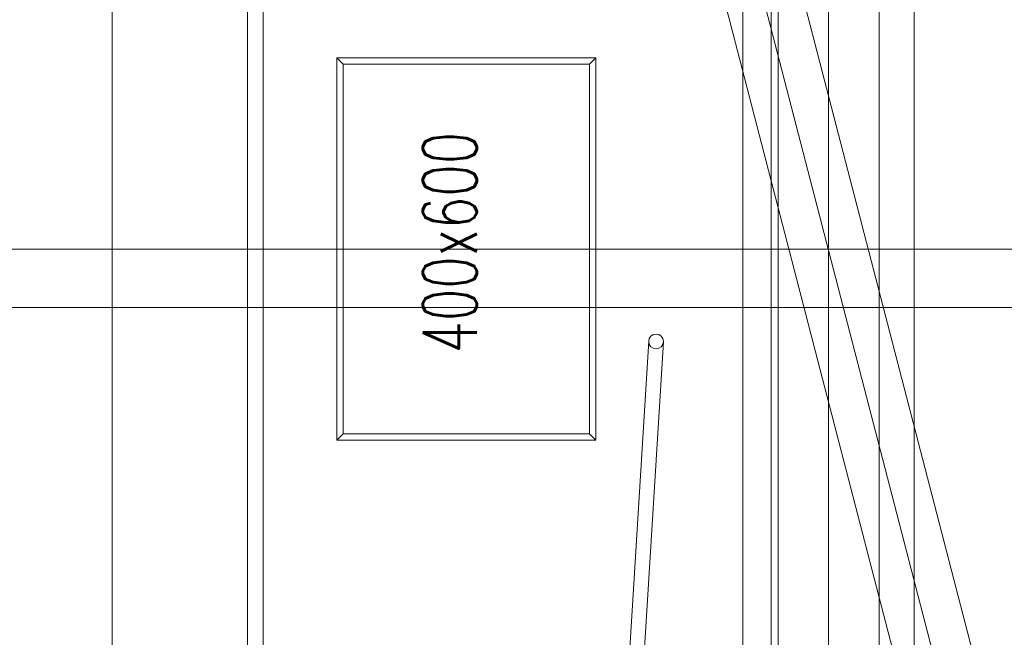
# Model space of a CAD drawing. Header units: millimetres. Extents: x 213386 to 459888, y 74252 to 208052.
# Tile 114 of 256: x 387727 to 389325, y 155297 to 156299. Entities that reach past the tile are written whole.
import ezdxf
from ezdxf.enums import TextEntityAlignment as Align

# ---------------------------------------------------------------- set-up
doc = ezdxf.new("R2010")
doc.units = ezdxf.units.MM
for name, color, linetype, lineweight in [('NOVÁ TENKÁ', 255, 'Continuous', 0), ('TEXT_35', 255, 'Continuous', 0), ('ŽB', 255, 'Continuous', 0)]:
    doc.layers.add(name, color=color, linetype=linetype, lineweight=lineweight)
doc.styles.add('Text0.7_romans', font='romans.shx', dxfattribs={"width": 0.7})

# ---------------------------------------------------------------- blocks, each defined once
blk = doc.blocks.new('ev výtah')
at = {"layer": 'NOVÁ TENKÁ'}
for p, q in [((29915.4, 10892.4), (29915.4, 13392.4)), ((30010.4, 10892.4), (30010.4, 13392.4)), ((31110.4, 12972.4), (28910.4, 12972.4)), ((31085.4, 12947.4), (28935.4, 12947.4)), ((29710.4, 12817.4), (29700.4, 12827.4)), ((30310.4, 12817.4), (30320.4, 12827.4)), ((29710.4, 12417.4), (29700.4, 12407.4)), ((30310.4, 12417.4), (30320.4, 12407.4)), ((28693.2, 12393.4), (29861.2, 12321.4)), ((28691.7, 12369.4), (29859.7, 12297.4)), ((28799.9, 11715.8), (31220.7, 12344.1)), ((28799.1, 11779.9), (30859.1, 12314)), ((29162.4, 11745), (31222.4, 12279.1)), ((31015.4, 12168.4), (28879.4, 12168.4)), ((30010.4, 12168.4), (30010.4, 11890.4)), ((31085.4, 12122.4), (28935.4, 12122.4)), ((31171.4, 12111.4), (28848.4, 12111.4)), ((28290.4, 12029.4), (31540.4, 12029.4)), ((28880.4, 12029.4), (31140.4, 12029.4)), ((28935.4, 12029.4), (31085.4, 12029.4)), ((28849.4, 11947.4), (31171.4, 11947.4)), ((28879.4, 11890.4), (31015.4, 11890.4))]:
    blk.add_line(p, q, dxfattribs=at)
for points in [[(29700.4, 12407.4), (30320.4, 12407.4), (30320.4, 12827.4), (29700.4, 12827.4)], [(29710.4, 12417.4), (30310.4, 12417.4), (30310.4, 12817.4), (29710.4, 12817.4)]]:
    blk.add_lwpolyline(points, close=True, dxfattribs=at)
blk.add_circle((29860.4, 12309.4), 12, dxfattribs=at)
at = {"layer": 'NOVÁ TENKÁ', "style": 'Text0.7_romans', "width": 0.7}
blk.add_text('400x600', height=87.5, dxfattribs=at).set_placement((30020.7, 12600.5), align=Align.CENTER)

msp = doc.modelspace()

# ---------------------------------------------------------------- linework, layer by layer
at = {"layer": 'ŽB'}
msp.add_line((387876.638, 157257.154), (387876.638, 154407.134), dxfattribs=at)

# ---------------------------------------------------------------- block references
at = {"layer": 'TEXT_35', "rotation": 90}
msp.add_blockref('ev výtah', (401069.045, 125916.715), dxfattribs=at)

doc.saveas('drawing.dxf')
